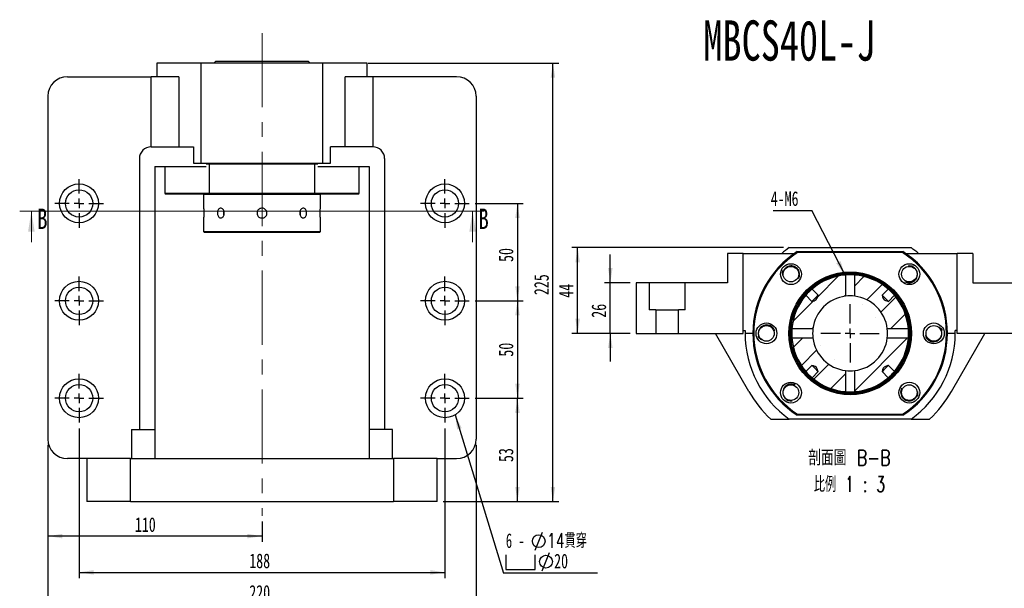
# Paper-space layout 'MBCS40L-J' of a CAD drawing. Header units: millimetres. Extents: x 10 to 324, y 10 to 205.
# Tile 2 of 4: x 10 to 179, y 93 to 190. Entities that reach past the tile are written whole.
import ezdxf

# ---------------------------------------------------------------- set-up
doc = ezdxf.new("R2010")
doc.units = ezdxf.units.MM
doc.linetypes.add('CENTERX2', pattern=[20.32, 12.7, -2.54, 2.54, -2.54])
doc.layers.add('圖層0', color=7, linetype='Continuous')
doc.styles.add('SLDTEXTSTYLE0', font='TXT', dxfattribs={"width": 0.7})
doc.styles.add('SLDTEXTSTYLE1', font='TXT', dxfattribs={"width": 0.7, "bigfont": 'bigfont'})
doc.styles.add('SLDTEXTSTYLE3', font='TXT', dxfattribs={"width": 0.75})
doc.styles.add('SLDTEXTSTYLE4', font='TXT', dxfattribs={"width": 0.633333})
doc.styles.add('SLDTEXTSTYLE5', font='TXT', dxfattribs={"width": 0.75, "bigfont": 'bigfont'})
doc.styles.add('SLDTEXTSTYLE6', font='TXT', dxfattribs={"width": 0.65625, "bigfont": 'bigfont'})
doc.dimstyles.new('SLDDIMSTYLE0', dxfattribs={"dimtxt": 0.18, "dimasz": 2.5, "dimexe": 0, "dimexo": 0.0625, "dimgap": 0, "dimtad": 0, "dimtih": 1, "dimtoh": 1, "dimdec": 0, "dimrnd": 1e-09, "dimzin": 0, "dimdsep": 46, "dimtxsty": 'Standard', "dimsah": 1, "dimcen": 0.09, "dimadec": 0, "dimazin": 0, "dimtfac": 2.5, "dimtdec": 0, "dimtofl": 0, "dimtmove": 0, "dimatfit": 3, "dimfxl": 0, "dimfrac": 2, "dimtolj": 1, "dimtzin": 0, "dimarcsym": 0})
doc.dimstyles.new('SLDDIMSTYLE3', dxfattribs={"dimtxt": 2.5, "dimasz": 2.5, "dimexe": 0, "dimexo": 0.0625, "dimtad": 1, "dimlfac": 3, "dimrnd": 1e-09, "dimzin": 12, "dimdsep": 46, "dimtxsty": 'SLDTEXTSTYLE0', "dimsah": 1, "dimcen": 0.09, "dimadec": 0, "dimazin": 3, "dimtfac": 1, "dimtofl": 0, "dimtmove": 0, "dimatfit": 3, "dimfxl": 0, "dimfrac": 2, "dimtolj": 1, "dimtzin": 12, "dimarcsym": 0})
doc.dimstyles.new('SLDDIMSTYLE4', dxfattribs={"dimtxt": 2.5, "dimasz": 2.5, "dimexe": 0, "dimexo": 0.0625, "dimtad": 1, "dimlfac": 3, "dimrnd": 1e-09, "dimzin": 12, "dimdsep": 46, "dimtxsty": 'SLDTEXTSTYLE0', "dimsah": 1, "dimcen": 0.09, "dimadec": 0, "dimazin": 3, "dimtfac": 1, "dimtmove": 0, "dimatfit": 0, "dimfxl": 0, "dimfrac": 2, "dimtolj": 1, "dimtzin": 12, "dimarcsym": 0})

# ---------------------------------------------------------------- blocks, each defined once
blk = doc.blocks.new('_D_52')
at = {"layer": '圖層0', "color": 7}
for p, q in [((88.38, 158.52), (96.63, 158.52)), ((95.63, 158.52), (95.63, 141.86)), ((88.38, 141.86), (96.63, 141.86))]:
    blk.add_line(p, q, dxfattribs=at)
for points in [[(95.63, 158.52), (95.25, 156.02), (96.02, 156.02)], [(95.63, 141.86), (96.02, 144.36), (95.25, 144.36)]]:
    blk.add_solid(points, dxfattribs=at)
at = {"layer": '圖層0', "color": 7, "insert": (92.41, 148.5), "char_height": 2.5, "attachment_point": 1, "rotation": 90, "style": 'SLDTEXTSTYLE0'}
blk.add_mtext('50', dxfattribs=at)
blk = doc.blocks.new('_D_53')
at = {"layer": '圖層0', "color": 7}
for p, q in [((88.38, 141.86), (96.63, 141.86)), ((95.63, 141.86), (95.63, 125.19)), ((88.38, 125.19), (96.63, 125.19))]:
    blk.add_line(p, q, dxfattribs=at)
for points in [[(95.63, 141.86), (95.25, 139.36), (96.02, 139.36)], [(95.63, 125.19), (96.02, 127.69), (95.25, 127.69)]]:
    blk.add_solid(points, dxfattribs=at)
at = {"layer": '圖層0', "color": 7, "insert": (92.41, 132.3), "char_height": 2.5, "attachment_point": 1, "rotation": 90, "style": 'SLDTEXTSTYLE0'}
blk.add_mtext('50', dxfattribs=at)
blk = doc.blocks.new('_D_54')
at = {"layer": '圖層0', "color": 7}
for p, q in [((88.38, 125.19), (96.63, 125.19)), ((95.63, 107.52), (95.63, 125.19)), ((82.88, 107.52), (96.63, 107.52))]:
    blk.add_line(p, q, dxfattribs=at)
for points in [[(95.63, 125.19), (95.25, 122.69), (96.02, 122.69)], [(95.63, 107.52), (96.02, 110.02), (95.25, 110.02)]]:
    blk.add_solid(points, dxfattribs=at)
at = {"layer": '圖層0', "color": 7, "insert": (92.41, 114.27), "char_height": 2.5, "attachment_point": 1, "rotation": 90, "style": 'SLDTEXTSTYLE0'}
blk.add_mtext('53', dxfattribs=at)
blk = doc.blocks.new('_D_55')
at = {"layer": '圖層0', "color": 7}
for p, q in [((20.55, 120.02), (20.55, 94.4)), ((83.21, 120.02), (83.21, 94.4)), ((20.55, 95.4), (83.21, 95.4))]:
    blk.add_line(p, q, dxfattribs=at)
for points in [[(20.55, 95.4), (23.05, 95.01), (23.05, 95.78)], [(83.21, 95.4), (80.71, 95.78), (80.71, 95.01)]]:
    blk.add_solid(points, dxfattribs=at)
at = {"layer": '圖層0', "color": 7, "insert": (49.7, 98.62), "char_height": 2.5, "attachment_point": 1, "style": 'SLDTEXTSTYLE0'}
blk.add_mtext('188', dxfattribs=at)
blk = doc.blocks.new('_D_56')
at = {"layer": '圖層0', "color": 7}
for p, q in [((15.21, 117.19), (15.21, 89)), ((88.55, 117.19), (88.55, 89)), ((15.21, 90), (88.55, 90))]:
    blk.add_line(p, q, dxfattribs=at)
for points in [[(15.21, 90), (17.71, 89.62), (17.71, 90.39)], [(88.55, 90), (86.05, 90.39), (86.05, 89.62)]]:
    blk.add_solid(points, dxfattribs=at)
at = {"layer": '圖層0', "color": 7, "insert": (49.7, 93.22), "char_height": 2.5, "attachment_point": 1, "style": 'SLDTEXTSTYLE0'}
blk.add_mtext('220', dxfattribs=at)
blk = doc.blocks.new('_D_57')
at = {"layer": '圖層0', "color": 7}
for p, q in [((15.21, 117.19), (15.21, 100.6)), ((51.88, 104.08), (51.88, 100.6)), ((51.88, 101.6), (15.21, 101.6))]:
    blk.add_line(p, q, dxfattribs=at)
for points in [[(15.21, 101.6), (17.71, 101.21), (17.71, 101.98)], [(51.88, 101.6), (49.38, 101.98), (49.38, 101.21)]]:
    blk.add_solid(points, dxfattribs=at)
at = {"layer": '圖層0', "color": 7, "insert": (30.11, 104.82), "char_height": 2.5, "attachment_point": 1, "style": 'SLDTEXTSTYLE0'}
blk.add_mtext('110', dxfattribs=at)
blk = doc.blocks.new('_D_58')
at = {"layer": '圖層0', "color": 7}
for p, q in [((70.05, 182.52), (102.71, 182.52)), ((101.71, 107.52), (101.71, 182.52)), ((82.88, 107.52), (102.71, 107.52))]:
    blk.add_line(p, q, dxfattribs=at)
for points in [[(101.71, 182.52), (101.32, 180.02), (102.09, 180.02)], [(101.71, 107.52), (102.09, 110.02), (101.32, 110.02)]]:
    blk.add_solid(points, dxfattribs=at)
at = {"layer": '圖層0', "color": 7, "insert": (98.48, 142.83), "char_height": 2.5, "attachment_point": 1, "rotation": 90, "style": 'SLDTEXTSTYLE0'}
blk.add_mtext('225', dxfattribs=at)
blk = doc.blocks.new('SW_SYMBOL_HOLE_DIAM')
at = {"layer": '圖層0', "color": 0}
blk.add_line((300, 0), (700, 1000), dxfattribs=at)
blk.add_circle((500, 500), 350, dxfattribs=at)
blk = doc.blocks.new('SW_SYMBOL_HOLE_SPOT')
at = {"layer": '圖層0', "color": 0}
for p, q in [((0, 875), (0, 75)), ((1600, 75), (1600, 875)), ((0, 75), (1600, 75))]:
    blk.add_line(p, q, dxfattribs=at)
blk = doc.blocks.new('SW_NOTE_16')
at = {"layer": '圖層0', "color": 0}
blk.add_line((16.08, 0), (0, 0), dxfattribs=at)
at = {"layer": '圖層0', "color": 0, "xscale": 0.003121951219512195, "yscale": 0.003121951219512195, "zscale": 0.003121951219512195}
for name, p in [('SW_SYMBOL_HOLE_DIAM', (4.47, 3.92)), ('SW_SYMBOL_HOLE_DIAM', (5.71, 0.42)), ('SW_SYMBOL_HOLE_SPOT', (0.4, 0.42))]:
    blk.add_blockref(name, p, dxfattribs=at)
at = {"layer": '圖層0', "color": 0, "char_height": 2.5, "attachment_point": 1}
for s, insert, style in [('6 -', (0.4, 6.83), 'SLDTEXTSTYLE4'), ('14\\M+18AD1\\M+190FA', (7.44, 6.83), 'SLDTEXTSTYLE1'), ('20', (8.67, 3.33), 'SLDTEXTSTYLE0')]:
    blk.add_mtext(s, dxfattribs=dict(at, insert=insert, style=style))
blk = doc.blocks.new('SW_CENTERMARKSYMBOL_28')
at = {"layer": '圖層0', "color": 0}
for p, q in [((0, 1.67), (0, 4.17)), ((-1.67, 0), (-4.17, 0)), ((0, 0), (-0.83, 0)), ((0, 0), (0, 0.83)), ((0, 0), (0, -0.83)), ((0, 0), (0.83, 0)), ((1.67, 0), (4.17, 0)), ((0, -1.67), (0, -4.17))]:
    blk.add_line(p, q, dxfattribs=at)
blk = doc.blocks.new('SW_CENTERMARKSYMBOL_29')
at = {"layer": '圖層0', "color": 0}
for p, q in [((0, 1.67), (0, 4.17)), ((-1.67, 0), (-4.17, 0)), ((0, 0), (-0.83, 0)), ((0, 0), (0, 0.83)), ((0, 0), (0, -0.83)), ((0, 0), (0.83, 0)), ((1.67, 0), (4.17, 0)), ((0, -1.67), (0, -4.17))]:
    blk.add_line(p, q, dxfattribs=at)
blk = doc.blocks.new('SW_CENTERMARKSYMBOL_30')
at = {"layer": '圖層0', "color": 0}
for p, q in [((0, 1.67), (0, 4.17)), ((-1.67, 0), (-4.17, 0)), ((0, 0), (-0.83, 0)), ((0, 0), (0, 0.83)), ((0, 0), (0, -0.83)), ((0, 0), (0.83, 0)), ((1.67, 0), (4.17, 0)), ((0, -1.67), (0, -4.17))]:
    blk.add_line(p, q, dxfattribs=at)
blk = doc.blocks.new('SW_CENTERMARKSYMBOL_31')
at = {"layer": '圖層0', "color": 0}
for p, q in [((0, 1.67), (0, 4.17)), ((-1.67, 0), (-4.17, 0)), ((0, 0), (-0.83, 0)), ((0, 0), (0, 0.83)), ((0, 0), (0, -0.83)), ((0, 0), (0.83, 0)), ((1.67, 0), (4.17, 0)), ((0, -1.67), (0, -4.17))]:
    blk.add_line(p, q, dxfattribs=at)
blk = doc.blocks.new('SW_CENTERMARKSYMBOL_32')
at = {"layer": '圖層0', "color": 0}
for p, q in [((0, 1.67), (0, 4.17)), ((-1.67, 0), (-4.17, 0)), ((0, 0), (-0.83, 0)), ((0, 0), (0, 0.83)), ((0, 0), (0, -0.83)), ((0, 0), (0.83, 0)), ((1.67, 0), (4.17, 0)), ((0, -1.67), (0, -4.17))]:
    blk.add_line(p, q, dxfattribs=at)
blk = doc.blocks.new('SW_CENTERMARKSYMBOL_33')
at = {"layer": '圖層0', "color": 0}
for p, q in [((0, 1.67), (0, 4.17)), ((-1.67, 0), (-4.17, 0)), ((0, 0), (-0.83, 0)), ((0, 0), (0, 0.83)), ((0, 0), (0, -0.83)), ((0, 0), (0.83, 0)), ((1.67, 0), (4.17, 0)), ((0, -1.67), (0, -4.17))]:
    blk.add_line(p, q, dxfattribs=at)
blk = doc.blocks.new('_D_59')
at = {"layer": '圖層0', "color": 7}
for p, q in [((111.53, 144.95), (111.53, 149.76)), ((114.94, 144.95), (110.53, 144.95)), ((111.53, 136.28), (111.53, 144.95)), ((114.94, 136.28), (110.53, 136.28)), ((111.53, 136.28), (111.53, 131.48))]:
    blk.add_line(p, q, dxfattribs=at)
for points in [[(111.53, 144.95), (111.92, 147.45), (111.15, 147.45)], [(111.53, 136.28), (111.15, 133.78), (111.92, 133.78)]]:
    blk.add_solid(points, dxfattribs=at)
at = {"layer": '圖層0', "color": 7, "insert": (108.31, 138.96), "char_height": 2.5, "attachment_point": 1, "rotation": 90, "style": 'SLDTEXTSTYLE0'}
blk.add_mtext('26', dxfattribs=at)
blk = doc.blocks.new('_D_60')
at = {"layer": '圖層0', "color": 7}
for p, q in [((141.17, 150.95), (104.94, 150.95)), ((105.94, 136.28), (105.94, 150.95)), ((114.94, 136.28), (104.94, 136.28))]:
    blk.add_line(p, q, dxfattribs=at)
for points in [[(105.94, 150.95), (105.55, 148.45), (106.32, 148.45)], [(105.94, 136.28), (106.32, 138.78), (105.55, 138.78)]]:
    blk.add_solid(points, dxfattribs=at)
at = {"layer": '圖層0', "color": 7, "insert": (102.71, 142.37), "char_height": 2.5, "attachment_point": 1, "rotation": 90, "style": 'SLDTEXTSTYLE0'}
blk.add_mtext('44', dxfattribs=at)
blk = doc.blocks.new('SW_NOTE_17')
at = {"layer": '圖層0', "color": 0, "char_height": 2.6458, "attachment_point": 2}
for s, insert, style in [('\\M+19655\\M+196CA\\M+19AA4 B-B', (8.27, 3.41), 'SLDTEXTSTYLE5'), ('\\M+194E4\\M+197E1 1 : 3', (8.27, -1.12), 'SLDTEXTSTYLE6')]:
    blk.add_mtext(s, dxfattribs=dict(at, insert=insert, style=style))
blk = doc.blocks.new('SW_NOTE_18')
at = {"layer": '圖層0', "color": 0}
blk.add_line((-6.64, 0), (0, 0), dxfattribs=at)
at = {"layer": '圖層0', "color": 0, "insert": (-7.06, 3.27), "char_height": 2.5, "attachment_point": 1, "style": 'SLDTEXTSTYLE0'}
blk.add_mtext('4-M6', dxfattribs=at)
blk = doc.blocks.new('SW_CENTERMARKSYMBOL_34')
at = {"layer": '圖層0', "color": 0}
for p, q in [((0, 1.67), (0, 5)), ((-1.67, 0), (-5, 0)), ((0, 0), (-0.83, 0)), ((0, 0), (0, 0.83)), ((0, 0), (0, -0.83)), ((0, 0), (0.83, 0)), ((1.67, 0), (5, 0)), ((0, -1.67), (0, -5))]:
    blk.add_line(p, q, dxfattribs=at)

psp = doc.layouts.new('MBCS40L-J')

# ---------------------------------------------------------------- hatches: boundary and pattern name
at = {"linetype": 'Continuous', "lineweight": 18}
h = psp.add_hatch(dxfattribs=at)
h.set_pattern_fill('ANSI31', style=0)
edge = h.paths.add_edge_path(flags=0)
edge.add_spline(control_points=[(147.1324, 142.8335), (147.074, 142.6321), (147.0189, 142.4261), (146.9198, 142.2412), (146.8867, 142.1794), (146.8458, 142.1204), (146.795, 142.0721), (146.741, 142.0206), (146.6759, 141.9806), (146.6089, 141.9479), (146.4324, 141.8617), (146.2413, 141.8085), (146.0527, 141.7538)], knot_values=[0.00436525, 0.00436525, 0.00436525, 0.00436525, 0.00624983, 0.00624983, 0.00624983, 0.00687353, 0.00687353, 0.00687353, 0.00753712, 0.00753712, 0.00753712, 0.00928642, 0.00928642, 0.00928642, 0.00928642], weights=[1, 1, 1, 1, 1, 1, 1, 1, 1, 1, 1, 1, 1], degree=3, periodic=0)
edge.add_line((146.0527, 141.7538), (145.0126, 142.7938))
edge.add_arc((152.6029, 136.2833), 10, 139.37869, 175.516963)
edge.add_line((142.6335, 137.0649), (146.2341, 137.0649))
edge.add_arc((152.6029, 136.2833), 6.4167, 96.996801, 173.003199, ccw=False)
edge.add_line((151.8213, 142.6521), (151.8213, 146.2527))
edge.add_arc((152.6029, 136.2833), 10, 94.483037, 130.62131)
edge.add_line((146.0924, 143.8736), (147.1324, 142.8335))
h = psp.add_hatch(dxfattribs=at)
h.set_pattern_fill('ANSI31', style=0)
edge = h.paths.add_edge_path(flags=0)
edge.add_spline(control_points=[(159.1532, 141.7538), (159.114, 141.7652), (159.0749, 141.7767), (159.0359, 141.7885), (158.9047, 141.8282), (158.7734, 141.8694), (158.6479, 141.9244), (158.5735, 141.957), (158.5001, 141.9958), (158.4378, 142.048), (158.3746, 142.101), (158.324, 142.17), (158.2852, 142.2428), (158.1867, 142.4273), (158.1317, 142.6326), (158.0735, 142.8335)], knot_values=[0.00201175, 0.00201175, 0.00201175, 0.00201175, 0.00237879, 0.00237879, 0.00237879, 0.00361292, 0.00361292, 0.00361292, 0.00434766, 0.00434766, 0.00434766, 0.00509957, 0.00509957, 0.00509957, 0.00700167, 0.00700167, 0.00700167, 0.00700167], weights=[1, 1, 1, 1, 1, 1, 1, 1, 1, 1, 1, 1, 1, 1, 1, 1], degree=3, periodic=0)
edge.add_line((158.0735, 142.8335), (159.1135, 143.8736))
edge.add_arc((152.6029, 136.2833), 10, 49.37869, 85.516963)
edge.add_line((153.3846, 146.2527), (153.3846, 142.6521))
edge.add_arc((152.6029, 136.2833), 6.4167, 6.996801, 83.003199, ccw=False)
edge.add_line((158.9718, 137.0649), (162.5723, 137.0649))
edge.add_arc((152.6029, 136.2833), 10, 4.483037, 40.62131)
edge.add_line((160.1932, 142.7938), (159.1532, 141.7538))
h = psp.add_hatch(dxfattribs=at)
h.set_pattern_fill('ANSI31', style=0)
edge = h.paths.add_edge_path(flags=0)
edge.add_line((147.1324, 129.733), (146.0924, 128.693))
edge.add_arc((152.6029, 136.2833), 10, 229.37869, 265.516963)
edge.add_line((151.8213, 126.3139), (151.8213, 129.9144))
edge.add_arc((152.6029, 136.2833), 6.4167, 186.996801, 263.003199, ccw=False)
edge.add_line((146.2341, 135.5016), (142.6335, 135.5016))
edge.add_arc((152.6029, 136.2833), 10, 184.483037, 220.62131)
edge.add_line((145.0126, 129.7727), (146.0527, 130.8127))
edge.add_spline(control_points=[(146.0527, 130.8127), (146.2536, 130.7545), (146.4589, 130.6995), (146.6434, 130.601), (146.7162, 130.5622), (146.7852, 130.5116), (146.8382, 130.4484), (146.8904, 130.3861), (146.9292, 130.3128), (146.9618, 130.2383), (147.0168, 130.1128), (147.058, 129.9815), (147.0977, 129.8503), (147.1095, 129.8113), (147.121, 129.7722), (147.1324, 129.733)], knot_values=[0.00944229, 0.00944229, 0.00944229, 0.00944229, 0.01132766, 0.01132766, 0.01132766, 0.01207296, 0.01207296, 0.01207296, 0.01280124, 0.01280124, 0.01280124, 0.01402452, 0.01402452, 0.01402452, 0.01438833, 0.01438833, 0.01438833, 0.01438833], weights=[1, 1, 1, 1, 1, 1, 1, 1, 1, 1, 1, 1, 1, 1, 1, 1], degree=3, periodic=0)
h = psp.add_hatch(dxfattribs=at)
h.set_pattern_fill('ANSI31', style=0)
edge = h.paths.add_edge_path(flags=0)
edge.add_line((159.1135, 128.693), (158.0735, 129.733))
edge.add_spline(control_points=[(158.0735, 129.733), (158.1317, 129.9339), (158.1867, 130.1392), (158.2852, 130.3238), (158.324, 130.3965), (158.3746, 130.4656), (158.4378, 130.5185), (158.5001, 130.5707), (158.5735, 130.6095), (158.6479, 130.6421), (158.7734, 130.6972), (158.9047, 130.7383), (159.0359, 130.778), (159.0749, 130.7898), (159.114, 130.8014), (159.1532, 130.8127)], knot_values=[0.00944229, 0.00944229, 0.00944229, 0.00944229, 0.01132766, 0.01132766, 0.01132766, 0.01207296, 0.01207296, 0.01207296, 0.01280124, 0.01280124, 0.01280124, 0.01402452, 0.01402452, 0.01402452, 0.01438833, 0.01438833, 0.01438833, 0.01438833], weights=[1, 1, 1, 1, 1, 1, 1, 1, 1, 1, 1, 1, 1, 1, 1, 1], degree=3, periodic=0)
edge.add_line((159.1532, 130.8127), (160.1932, 129.7727))
edge.add_arc((152.6029, 136.2833), 10, 319.37869, 355.516963)
edge.add_line((162.5723, 135.5016), (158.9718, 135.5016))
edge.add_arc((152.6029, 136.2833), 6.4167, 276.996801, 353.003199, ccw=False)
edge.add_line((153.3846, 129.9144), (153.3846, 126.3139))
edge.add_arc((152.6029, 136.2833), 10, 274.483037, 310.62131)

# ---------------------------------------------------------------- linework, layer by layer
at = {"color": 7, "linetype": 'Continuous', "lineweight": 25}
for p, q in [((33.8795, 182.524), (33.8795, 180.1907)), ((41.4445, 182.524), (33.8795, 182.524)), ((41.4445, 165.424), (41.4445, 182.524)), ((62.3145, 182.524), (41.4445, 182.524)), ((43.9795, 182.8573), (43.6461, 182.524)), ((43.9795, 182.8573), (59.7795, 182.8573)), ((60.1128, 182.524), (59.7795, 182.8573)), ((62.3145, 165.424), (62.3145, 182.524)), ((69.8795, 182.524), (62.3145, 182.524)), ((69.8795, 180.1907), (69.8795, 182.524)), ((18.5461, 180.1907), (32.8824, 180.1907)), ((32.8824, 168.1907), (32.8824, 180.1907)), ((37.6317, 180.1907), (32.8824, 180.1907)), ((37.6317, 180.1907), (37.6317, 168.1907)), ((66.1273, 168.1907), (66.1273, 180.1907)), ((70.8765, 180.1907), (66.1273, 180.1907)), ((70.8765, 180.1907), (70.8765, 168.1907)), ((85.2128, 180.1907), (70.8765, 180.1907)), ((15.2128, 176.8573), (15.2128, 118.1907)), ((88.5461, 176.8573), (88.5461, 118.1907)), ((32.8795, 168.1907), (40.1653, 168.1907)), ((40.1653, 168.1907), (40.1653, 165.424)), ((63.5937, 165.424), (63.5937, 168.1907)), ((70.8795, 168.1907), (63.5937, 168.1907)), ((30.8795, 166.1907), (30.8795, 119.8573)), ((40.1653, 165.424), (41.4445, 165.424)), ((41.4445, 165.424), (62.3145, 165.424)), ((42.8364, 165.2573), (42.3401, 165.2573)), ((42.8856, 165.424), (42.8364, 165.2573)), ((42.8364, 165.2573), (42.8364, 160.2573)), ((60.9226, 165.2573), (42.8364, 165.2573)), ((60.9226, 165.2573), (60.8733, 165.424)), ((60.9226, 160.2573), (60.9226, 165.2573)), ((61.4189, 165.2573), (60.9226, 165.2573)), ((62.3145, 165.424), (63.5937, 165.424)), ((72.8795, 166.1907), (72.8795, 119.8573)), ((33.5461, 164.8573), (42.3401, 164.8573)), ((33.5461, 164.8573), (33.5461, 119.8573)), ((35.2128, 164.8573), (35.2128, 160.2573)), ((61.4189, 164.8573), (70.2128, 164.8573)), ((68.5461, 160.2573), (68.5461, 164.8573)), ((70.2128, 164.8573), (70.2128, 119.8573)), ((35.2128, 160.2573), (35.3795, 160.0907)), ((35.2128, 160.2573), (42.8364, 160.2573)), ((42.8364, 160.2573), (60.9226, 160.2573)), ((42.8364, 160.2573), (42.8856, 160.0907)), ((60.8733, 160.0907), (60.9226, 160.2573)), ((60.9226, 160.2573), (68.5461, 160.2573)), ((68.3795, 160.0907), (68.5461, 160.2573)), ((42.8856, 160.0907), (35.3795, 160.0907)), ((41.9461, 160.0907), (41.8795, 160.024)), ((41.8795, 160.024), (41.8795, 157.7073)), ((51.8795, 160.024), (41.8795, 160.024)), ((60.8733, 160.0907), (42.8856, 160.0907)), ((61.8795, 160.024), (51.8795, 160.024)), ((68.3795, 160.0907), (60.8733, 160.0907)), ((61.8795, 160.024), (61.8128, 160.0907)), ((61.8795, 157.6968), (61.8795, 160.024)), ((41.8795, 156.0179), (41.8795, 153.6907)), ((61.8795, 153.6907), (61.8795, 156.0073)), ((41.8795, 153.6907), (42.0461, 153.524)), ((41.8795, 153.6907), (61.8795, 153.6907)), ((61.7128, 153.524), (42.0461, 153.524)), ((61.7128, 153.524), (61.8795, 153.6907)), ((142.168, 150.9499), (163.0379, 150.9499)), ((143.5598, 150.2833), (143.6091, 150.1166)), ((143.5598, 150.2833), (161.646, 150.2833)), ((161.5968, 150.1166), (143.6091, 150.1166)), ((161.5968, 150.1166), (161.646, 150.2833)), ((131.6029, 149.9499), (131.6029, 144.9499)), ((134.2696, 149.9499), (131.6029, 149.9499)), ((134.2696, 136.2833), (134.2696, 149.9499)), ((134.2696, 149.9499), (143.0635, 149.9499)), ((162.1423, 149.9499), (170.9363, 149.9499)), ((170.9363, 136.2833), (170.9363, 149.9499)), ((173.6029, 149.9499), (170.9363, 149.9499)), ((173.6029, 149.9499), (173.6029, 144.9499)), ((151.8213, 146.2527), (151.8213, 142.6521)), ((153.3846, 142.6521), (153.3846, 146.2527)), ((115.9363, 144.9499), (115.9363, 136.2833)), ((118.2143, 144.9499), (115.9363, 144.9499)), ((118.2143, 144.9499), (118.2143, 140.2833)), ((124.3249, 144.9499), (118.2143, 144.9499)), ((124.3249, 140.2833), (124.3249, 144.9499)), ((131.6029, 144.9499), (124.3249, 144.9499)), ((147.1324, 142.8335), (146.0924, 143.8736)), ((159.1135, 143.8736), (158.0735, 142.8335)), ((173.6029, 144.9499), (180.8809, 144.9499)), ((145.0126, 142.7938), (146.0527, 141.7538)), ((159.1532, 141.7538), (160.1932, 142.7938)), ((119.3543, 140.2833), (118.2143, 140.2833)), ((119.3543, 140.2833), (119.3543, 136.2833)), ((119.3543, 140.2833), (123.1849, 140.2833)), ((124.3249, 140.2833), (123.1849, 140.2833)), ((123.1849, 136.2833), (123.1849, 140.2833)), ((134.2696, 136.7833), (134.6099, 136.7833)), ((146.2341, 137.0649), (142.6335, 137.0649)), ((162.5723, 137.0649), (158.9718, 137.0649)), ((170.9363, 136.7833), (170.596, 136.7833)), ((115.9363, 136.2833), (119.3543, 136.2833)), ((119.3543, 136.2833), (123.1849, 136.2833)), ((123.1849, 136.2833), (134.2696, 136.2833)), ((135.2471, 126.3447), (129.5559, 136.2833)), ((135.9363, 136.2833), (134.6029, 136.2833)), ((142.6335, 135.5016), (146.2341, 135.5016)), ((158.9718, 135.5016), (162.5723, 135.5016)), ((170.6029, 136.2833), (169.2696, 136.2833)), ((169.9588, 126.3447), (175.65, 136.2833)), ((182.021, 136.2833), (170.9363, 136.2833)), ((146.0527, 130.8127), (145.0126, 129.7727)), ((151.8213, 129.9144), (151.8213, 126.3139)), ((153.3846, 126.3139), (153.3846, 129.9144)), ((160.1932, 129.7727), (159.1532, 130.8127)), ((146.0924, 128.693), (147.1324, 129.733)), ((158.0735, 129.733), (159.1135, 128.693)), ((139.0056, 121.6166), (142.168, 121.6166)), ((163.0379, 121.6166), (142.168, 121.6166)), ((143.5598, 122.2833), (143.6091, 122.4499)), ((161.646, 122.2833), (143.5598, 122.2833)), ((143.6091, 122.4499), (161.5968, 122.4499)), ((161.5968, 122.4499), (161.646, 122.2833)), ((163.0379, 121.6166), (166.2003, 121.6166)), ((29.5461, 119.8573), (33.5461, 119.8573)), ((29.5461, 119.8573), (29.5461, 114.8573)), ((33.5461, 119.8573), (33.5461, 114.8573)), ((74.2128, 119.8573), (70.2128, 119.8573)), ((70.2128, 119.8573), (70.2128, 114.8573)), ((74.2128, 114.8573), (74.2128, 119.8573)), ((21.8795, 114.8573), (18.5461, 114.8573)), ((21.8795, 114.8573), (21.8795, 107.524)), ((29.3795, 114.8573), (21.8795, 114.8573)), ((29.3795, 107.524), (29.3795, 114.8573)), ((29.3795, 114.8573), (74.3795, 114.8573)), ((74.3795, 114.8573), (74.3795, 107.524)), ((81.8795, 114.8573), (74.3795, 114.8573)), ((81.8795, 107.524), (81.8795, 114.8573)), ((81.8795, 114.8573), (85.2128, 114.8573)), ((29.3795, 107.524), (21.8795, 107.524)), ((29.3795, 107.524), (74.3795, 107.524)), ((81.8795, 107.524), (74.3795, 107.524))]:
    psp.add_line(p, q, dxfattribs=at)
at = {"color": 7, "linetype": 'Continuous', "lineweight": 18}
for p, q in [((89.9473, 157.1913), (10.3793, 157.1913)), ((12.3793, 151.8713), (12.3793, 157.1913)), ((87.9473, 151.8713), (87.9473, 157.1913))]:
    psp.add_line(p, q, dxfattribs=at)
at = {"color": 7, "linetype": 'Continuous', "lineweight": 25, "flags": 128}
for points in [[(58.4151, 156.4795), (58.4472, 156.5867), (58.4791, 156.8573)], [(58.4791, 156.8573), (58.4472, 157.1279), (58.4163, 157.2317)], [(147.1324, 142.8335), (147.0425, 142.7436), (146.9151, 142.6162), (146.7608, 142.462), (146.5925, 142.2937), (146.4243, 142.1254), (146.27, 141.9711), (146.1426, 141.8437), (146.0527, 141.7538)], [(159.1532, 141.7538), (159.0633, 141.8437), (158.9359, 141.9711), (158.7816, 142.1254), (158.6133, 142.2937), (158.4451, 142.462), (158.2908, 142.6162), (158.1634, 142.7436), (158.0735, 142.8335)], [(158.0735, 142.8335), (158.1643, 142.532), (158.2852, 142.2428), (158.4378, 142.048), (158.6479, 141.9244), (159.0359, 141.7885), (159.1532, 141.7538)], [(146.0527, 130.8127), (146.1426, 130.7228), (146.27, 130.5954), (146.4243, 130.4411), (146.5925, 130.2729), (146.7608, 130.1046), (146.9151, 129.9503), (147.0425, 129.8229), (147.1324, 129.733)], [(147.1324, 129.733), (147.0977, 129.8503), (146.9618, 130.2383), (146.8382, 130.4484), (146.6434, 130.601), (146.3542, 130.7219), (146.0527, 130.8127)], [(158.0735, 129.733), (158.1634, 129.8229), (158.2908, 129.9503), (158.4451, 130.1046), (158.6133, 130.2729), (158.7816, 130.4411), (158.9359, 130.5954), (159.0633, 130.7228), (159.1532, 130.8127)], [(159.1532, 130.8127), (159.0359, 130.778), (158.6479, 130.6421), (158.4378, 130.5185), (158.2852, 130.3238), (158.1643, 130.0345), (158.0735, 129.733)], [(162.9225, 124.7434), (163.0932, 124.7766), (163.1911, 124.8058)]]:
    psp.add_lwpolyline(points, dxfattribs=at)
at = {"color": 7, "linetype": 'Continuous', "lineweight": 25}
for centre, radius in [((20.5461, 158.524), 3.3333), ((20.5461, 158.524), 2.3333), ((83.2128, 158.524), 3.3333), ((83.2128, 158.524), 2.3333), ((142.4677, 146.4185), 1.7833), ((142.4677, 146.4185), 1.3333), ((152.6029, 136.2833), 10.5), ((162.7381, 146.4185), 1.7833), ((162.7381, 146.4185), 1.3333), ((20.5461, 141.8573), 3.3333), ((83.2128, 141.8573), 3.3333), ((152.6029, 136.2833), 10.3333), ((152.6029, 136.2833), 10.1667), ((20.5461, 141.8573), 2.3333), ((83.2128, 141.8573), 2.3333), ((138.2696, 136.2833), 1.7833), ((138.2696, 136.2833), 1.3333), ((166.9363, 136.2833), 1.7833), ((166.9363, 136.2833), 1.3333), ((20.5461, 125.1907), 3.3333), ((83.2128, 125.1907), 3.3333), ((20.5461, 125.1907), 2.3333), ((83.2128, 125.1907), 2.3333), ((142.4677, 126.1481), 1.7833), ((142.4677, 126.1481), 1.3333), ((162.7381, 126.1481), 1.7833), ((162.7381, 126.1481), 1.3333)]:
    psp.add_circle(centre, radius, dxfattribs=at)
for centre, radius, start, end in [((18.5461, 176.8573), 3.3333, 90, 180), ((85.2128, 176.8573), 3.3333, 0, 90), ((32.8795, 166.1907), 2, 90, 180), ((70.8795, 166.1907), 2, 0, 90), ((46.423, 156.8574), 1.1434, 161.074152, 199.258111), ((152.6029, 136.2833), 16.6667, 122.85988, 237.14012), ((152.6029, 136.2833), 16.5, 123.030152, 236.969848), ((152.6029, 136.2833), 18, 125.430945, 130.601061), ((152.6029, 136.2833), 16.5, 303.030152, 56.969848), ((152.6029, 136.2833), 16.6667, 302.85988, 57.14012), ((152.6029, 136.2833), 18, 49.398939, 54.569055), ((152.6029, 136.2833), 10, 94.483037, 130.62131), ((152.6029, 136.2832), 10.0001, 85.517007, 94.482993), ((152.6029, 136.2833), 10, 49.37869, 85.516963), ((152.6029, 136.2833), 10, 130.621316, 139.378684), ((152.6029, 136.2833), 10, 40.621316, 49.378684), ((152.6029, 136.2833), 10, 139.37869, 175.516963), ((145.9155, 142.9707), 1.2246, 276.431876, 353.568124), ((152.6029, 136.2833), 6.4167, 96.996801, 173.003199), ((152.6029, 136.2832), 6.4168, 83.003301, 96.996699), ((152.6029, 136.2833), 6.4167, 6.996801, 83.003199), ((152.6029, 136.2833), 10, 4.483037, 40.62131), ((152.6029, 136.2833), 18, 178.408246, 180), ((152.6029, 136.2833), 10, 175.516964, 184.483036), ((152.603, 136.2833), 6.4167, 173.003278, 186.996722), ((152.6028, 136.2833), 6.4168, 353.003301, 6.996699), ((152.6028, 136.2833), 10.0001, 355.517007, 4.482993), ((152.6029, 136.2833), 18, 0, 1.591754), ((152.6029, 136.2833), 18, 180, 234.569055), ((152.6029, 136.2833), 10, 184.483037, 220.62131), ((152.6029, 136.2833), 6.4167, 186.996801, 263.003199), ((152.6029, 136.2833), 6.4167, 276.996801, 353.003199), ((152.6029, 136.2833), 10, 319.37869, 355.516963), ((152.6029, 136.2833), 18, 305.430945, 0), ((152.6029, 136.2834), 6.4168, 263.003301, 276.996699), ((152.6029, 136.2833), 10, 220.621316, 229.378684), ((152.6029, 136.2833), 10, 229.37869, 265.516963), ((152.6029, 136.2833), 10, 274.483037, 310.62131), ((152.6029, 136.2833), 10, 310.621316, 319.378684), ((152.6029, 136.2833), 20, 209.797016, 227.166572), ((152.6029, 136.2834), 10.0001, 265.517007, 274.482993), ((152.6029, 136.2833), 20, 312.833428, 330.202984), ((18.5461, 118.1907), 3.3333, 180, 270), ((85.2128, 118.1907), 3.3333, 270, 0)]:
    psp.add_arc(centre, radius, start, end, dxfattribs=at)
for points, knots in [([(41.8795, 157.7073), (41.8803, 157.698), (41.8819, 157.6792), (41.8933, 157.5333), (41.906, 157.3181), (41.9152, 157.0489), (41.9166, 156.7587), (41.9097, 156.4804), (41.8974, 156.2426), (41.8857, 156.0802), (41.8791, 156.0028), (41.8801, 156.0149), (41.8804, 156.0179)], [0, 0, 0, 0, 0.10710729, 0.21420486, 0.32154429, 0.42904499, 0.53628219, 0.64324247, 0.75034476, 0.85778583, 0.96523474, 1, 1, 1, 1]), ([(45.4223, 156.8573), (45.4152, 156.7638), (45.4011, 156.5768), (45.2922, 156.3277), (45.1343, 156.1379), (44.9415, 156.0291), (44.7394, 156.0136), (44.5509, 156.093), (44.3953, 156.258), (44.2873, 156.4907), (44.2367, 156.7649), (44.2477, 157.0492), (44.319, 157.3116), (44.4449, 157.5232), (44.6143, 157.6602), (44.8104, 157.7066), (45.0116, 157.6574), (45.1948, 157.5186), (45.3361, 157.3054), (45.4116, 157.0719), (45.4192, 156.9178), (45.4223, 156.8573)], [0, 0, 0, 0, 0.05356144, 0.10711844, 0.16079277, 0.21454387, 0.26816794, 0.32166019, 0.37521968, 0.42894151, 0.48266806, 0.5362333, 0.58972282, 0.64334057, 0.69709008, 0.75077009, 0.80428811, 0.85780415, 0.91148009, 0.96523035, 1, 1, 1, 1]), ([(51.8795, 156.0073), (51.7841, 156.0167), (51.5933, 156.0354), (51.3393, 156.1813), (51.1457, 156.3965), (51.0346, 156.6657), (51.0189, 156.9559), (51.0998, 157.2346), (51.2681, 157.4709), (51.5054, 157.6387), (51.7851, 157.7184), (52.0751, 157.7011), (52.3427, 157.5892), (52.5586, 157.3951), (52.6983, 157.1401), (52.7457, 156.8532), (52.6956, 156.5673), (52.5541, 156.3138), (52.3367, 156.1224), (52.0985, 156.0215), (51.9413, 156.0113), (51.8795, 156.0073)], [0, 0, 0, 0, 0.05355683, 0.10710925, 0.16078216, 0.21453571, 0.2681575, 0.32164082, 0.37519439, 0.42891813, 0.48264603, 0.53620652, 0.58968928, 0.64330394, 0.69705515, 0.75073571, 0.80424595, 0.85775396, 0.9114301, 0.96518304, 1, 1, 1, 1]), ([(59.5152, 156.8573), (59.5093, 156.7638), (59.4974, 156.5768), (59.404, 156.3277), (59.2634, 156.1379), (59.083, 156.0291), (58.8828, 156.0136), (58.6849, 156.093), (58.5128, 156.258), (58.3882, 156.4907), (58.3283, 156.7649), (58.3414, 157.0492), (58.4253, 157.3116), (58.5686, 157.5232), (58.7528, 157.6602), (58.9545, 157.7066), (59.1497, 157.6574), (59.318, 157.5186), (59.442, 157.3054), (59.5062, 157.0719), (59.5127, 156.9178), (59.5152, 156.8573)], [0, 0, 0, 0, 0.05356144, 0.10711844, 0.16079277, 0.21454387, 0.26816794, 0.32166019, 0.37521968, 0.42894151, 0.48266806, 0.5362333, 0.58972282, 0.64334057, 0.69709008, 0.75077009, 0.80428811, 0.85780415, 0.91148009, 0.96523035, 1, 1, 1, 1]), ([(61.8795, 156.0073), (61.8787, 156.0167), (61.877, 156.0354), (61.8656, 156.1813), (61.8529, 156.3965), (61.8438, 156.6657), (61.8424, 156.956), (61.8493, 157.2343), (61.8616, 157.4721), (61.8733, 157.6344), (61.8798, 157.7118), (61.8788, 157.6998), (61.8786, 157.6968)], [0, 0, 0, 0, 0.1071073, 0.21420578, 0.32154523, 0.42904594, 0.53628315, 0.64324344, 0.75034422, 0.8577853, 0.96523473, 1, 1, 1, 1]), ([(141.0839, 146.2345), (141.0552, 146.3925), (141.0024, 146.6837), (141.0908, 146.9652), (141.1312, 147.0939)], [0, 0, 0, 0, 0.54260464, 1, 1, 1, 1]), ([(142.2837, 147.8023), (142.2013, 147.787), (142.0426, 147.7574), (141.822, 147.663), (141.6248, 147.5395), (141.451, 147.3844), (141.305, 147.2027), (141.1533, 146.9307), (141.0596, 146.5974), (141.077, 146.3377), (141.0839, 146.2345)], [0, 0, 0, 0, 0.11470651, 0.22065348, 0.32660021, 0.43254719, 0.5384939, 0.64444101, 0.85864338, 1, 1, 1, 1]), ([(143.7604, 145.6697), (143.8199, 145.7912), (143.9538, 146.0649), (143.9661, 146.5493), (143.8236, 147.0345), (143.5248, 147.4422), (143.1148, 147.7191), (142.6783, 147.8388), (142.4013, 147.8132), (142.2837, 147.8023)], [0, 0, 0, 0, 0.12497255, 0.28152282, 0.43713863, 0.58955494, 0.74208737, 0.89059212, 1, 1, 1, 1]), ([(162.5541, 147.8023), (162.7122, 147.831), (163.0034, 147.8838), (163.2849, 147.7954), (163.4136, 147.755)], [0, 0, 0, 0, 0.54260464, 1, 1, 1, 1]), ([(164.122, 146.6025), (164.1066, 146.685), (164.0771, 146.8436), (163.9826, 147.0642), (163.8592, 147.2614), (163.7041, 147.4352), (163.5224, 147.5812), (163.2504, 147.7329), (162.9171, 147.8266), (162.6574, 147.8092), (162.5541, 147.8023)], [0, 0, 0, 0, 0.11470651, 0.22065348, 0.32660021, 0.43254719, 0.5384939, 0.64444101, 0.85864338, 1, 1, 1, 1]), ([(161.9894, 145.1258), (162.1109, 145.0664), (162.3846, 144.9324), (162.8689, 144.9201), (163.3542, 145.0626), (163.7618, 145.3614), (164.0388, 145.7714), (164.1584, 146.2079), (164.1329, 146.4849), (164.122, 146.6025)], [0, 0, 0, 0, 0.12497255, 0.28152282, 0.43713863, 0.58955494, 0.74208737, 0.89059212, 1, 1, 1, 1]), ([(137.161, 137.1317), (137.1135, 137.0625), (137.0222, 136.9294), (136.933, 136.7067), (136.8809, 136.4799), (136.8676, 136.2473), (136.8928, 136.0156), (136.9779, 135.716), (137.1474, 135.4141), (137.3433, 135.2428), (137.4212, 135.1746)], [0, 0, 0, 0, 0.114706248, 0.220653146, 0.326600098, 0.432547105, 0.538494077, 0.644441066, 0.85864367, 1, 1, 1, 1]), ([(139.7131, 136.6679), (139.6692, 136.7958), (139.5704, 137.0841), (139.2366, 137.4353), (138.7927, 137.6776), (138.2932, 137.7546), (137.8074, 137.6605), (137.4142, 137.4365), (137.2364, 137.2225), (137.161, 137.1317)], [0, 0, 0, 0, 0.12497249, 0.28152256, 0.43713852, 0.58955487, 0.74208711, 0.89059214, 1, 1, 1, 1]), ([(167.7847, 137.3919), (167.9167, 137.3004), (168.16, 137.1318), (168.2965, 136.8703), (168.359, 136.7507)], [0, 0, 0, 0, 0.54260511, 1, 1, 1, 1]), ([(168.0449, 135.4348), (168.0924, 135.504), (168.1837, 135.6371), (168.2728, 135.8599), (168.325, 136.0866), (168.3383, 136.3192), (168.3131, 136.5509), (168.228, 136.8505), (168.0585, 137.1524), (167.8626, 137.3238), (167.7847, 137.3919)], [0, 0, 0, 0, 0.114706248, 0.220653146, 0.326600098, 0.432547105, 0.538494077, 0.644441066, 0.85864367, 1, 1, 1, 1]), ([(137.4212, 135.1746), (137.2892, 135.2661), (137.0459, 135.4347), (136.9094, 135.6962), (136.8469, 135.8158)], [0, 0, 0, 0, 0.54260511, 1, 1, 1, 1]), ([(165.4928, 135.8987), (165.5367, 135.7707), (165.6355, 135.4825), (165.9692, 135.1312), (166.4132, 134.8889), (166.9127, 134.812), (167.3985, 134.906), (167.7917, 135.1301), (167.9695, 135.3441), (168.0449, 135.4348)], [0, 0, 0, 0, 0.12497249, 0.28152256, 0.43713852, 0.58955487, 0.74208711, 0.89059214, 1, 1, 1, 1]), ([(143.2165, 127.4407), (143.095, 127.5002), (142.8213, 127.6341), (142.3369, 127.6465), (141.8517, 127.5039), (141.444, 127.2051), (141.1671, 126.7951), (141.0474, 126.3586), (141.073, 126.0816), (141.0839, 125.9641)], [0, 0, 0, 0, 0.12497255, 0.28152282, 0.43713863, 0.58955494, 0.74208737, 0.89059212, 1, 1, 1, 1]), ([(161.4455, 126.8968), (161.386, 126.7753), (161.2521, 126.5016), (161.2397, 126.0173), (161.3823, 125.532), (161.6811, 125.1244), (162.0911, 124.8474), (162.5276, 124.7278), (162.8046, 124.7534), (162.9221, 124.7642)], [0, 0, 0, 0, 0.12497255, 0.28152282, 0.43713863, 0.58955494, 0.74208737, 0.89059212, 1, 1, 1, 1]), ([(141.0839, 125.9641), (141.0992, 125.8816), (141.1288, 125.7229), (141.2233, 125.5024), (141.3467, 125.3051), (141.5018, 125.1313), (141.6835, 124.9853), (141.9555, 124.8336), (142.2888, 124.74), (142.5485, 124.7573), (142.6517, 124.7642)], [0, 0, 0, 0, 0.11470651, 0.22065348, 0.32660021, 0.43254719, 0.5384939, 0.64444101, 0.85864338, 1, 1, 1, 1]), ([(142.6517, 124.7642), (142.4937, 124.7356), (142.2025, 124.6827), (141.921, 124.7711), (141.7923, 124.8115)], [0, 0, 0, 0, 0.54260464, 1, 1, 1, 1]), ([(162.9221, 124.7642), (163.0046, 124.7796), (163.1633, 124.8091), (163.3838, 124.9036), (163.5811, 125.027), (163.7549, 125.1821), (163.9009, 125.3638), (164.0526, 125.6358), (164.1462, 125.9691), (164.1289, 126.2288), (164.122, 126.3321)], [0, 0, 0, 0, 0.11470651, 0.22065348, 0.32660021, 0.43254719, 0.5384939, 0.64444101, 0.85864338, 1, 1, 1, 1]), ([(164.122, 126.3321), (164.1506, 126.174), (164.2035, 125.8828), (164.1151, 125.6014), (164.0747, 125.4726)], [0, 0, 0, 0, 0.54260464, 1, 1, 1, 1])]:
    psp.add_open_spline(points, degree=3, knots=knots, dxfattribs=at)
at = {"color": 7, "linetype": 'Continuous', "lineweight": 18}
for points in [[(12.3793, 157.1913), (11.8193, 153.6913), (12.9393, 153.6913)], [(87.9473, 157.1913), (87.3873, 153.6913), (88.5073, 153.6913)]]:
    psp.add_solid(points, dxfattribs=at)
at = {"layer": '圖層0', "color": 7, "linetype": 'CENTERX2', "lineweight": 18}
psp.add_line((51.8795, 187.6685), (51.8795, 105.0758), dxfattribs=at)

# ---------------------------------------------------------------- block references
at = {"layer": '圖層0', "color": 7}
for name, p in [('SW_CENTERMARKSYMBOL_29', (20.5461, 158.524)), ('SW_CENTERMARKSYMBOL_28', (83.2128, 158.524)), ('SW_NOTE_18', (146.0662, 157.326)), ('SW_CENTERMARKSYMBOL_30', (20.5461, 141.8573)), ('SW_CENTERMARKSYMBOL_31', (83.2128, 141.8573)), ('SW_CENTERMARKSYMBOL_34', (152.6029, 136.2833)), ('SW_CENTERMARKSYMBOL_33', (20.5461, 125.1907)), ('SW_CENTERMARKSYMBOL_32', (83.2128, 125.1907)), ('SW_NOTE_16', (93.2422, 95.2528))]:
    psp.add_blockref(name, p, dxfattribs=at)
at = {"layer": '圖層0'}
psp.add_blockref('SW_NOTE_17', (144.2147, 112.9179), dxfattribs=at)

# ---------------------------------------------------------------- texts
at = {"color": 7, "linetype": 'Continuous', "char_height": 3.5, "attachment_point": 1, "style": 'SLDTEXTSTYLE3'}
for insert in [(13.3671, 157.6336), (88.9351, 157.6336)]:
    psp.add_mtext('B', dxfattribs=dict(at, insert=insert))
at = {"layer": '圖層0', "color": 7, "insert": (127.4628, 189.8242), "char_height": 6.87917, "attachment_point": 1, "style": 'SLDTEXTSTYLE0'}
psp.add_mtext('MBCS40L-J', dxfattribs=at)

# ---------------------------------------------------------------- dimensions: what is measured, and where the dimension line sits
at = {"layer": '圖層0', "color": 7}
for base, p1, p2, angle, dimstyle, picture, middle in [((101.7053, 182.524), (81.8795, 107.524), (69.0461, 182.524), 90, 'SLDDIMSTYLE3', '_D_58', (101.7053, 145.024)), ((95.6313, 141.8573), (87.3795, 158.524), (87.3795, 141.8573), 90, 'SLDDIMSTYLE3', '_D_52', (95.6313, 149.9685)), ((105.9363, 150.9499), (115.9363, 136.2833), (142.168, 150.9499), 90, 'SLDDIMSTYLE3', '_D_60', (105.9363, 143.8306)), ((111.5332, 144.9499), (115.9363, 136.2833), (115.9363, 144.9499), 90, 'SLDDIMSTYLE4', '_D_59', (111.5332, 140.4225)), ((95.6313, 125.1907), (87.3795, 141.8573), (87.3795, 125.1907), 90, 'SLDDIMSTYLE3', '_D_53', (95.6313, 133.7676)), ((95.6313, 125.1907), (81.8795, 107.524), (87.3795, 125.1907), 90, 'SLDDIMSTYLE3', '_D_54', (95.6313, 115.7309)), ((83.2128, 95.3975), (20.5461, 121.024), (83.2128, 121.024), 0, 'SLDDIMSTYLE3', '_D_55', (51.8938, 95.3975))]:
    dim = psp.add_linear_dim(base=base, p1=p1, p2=p2, angle=angle, dimstyle=dimstyle, dxfattribs=at)
    dim.commit()
    dim.dimension.update_dxf_attribs({"geometry": picture, "text_midpoint": middle, "dimtype": 160})
for base, p1, p2, picture, middle in [((88.5461, 90.0022), (15.2128, 118.1907), (88.5461, 118.1907), '_D_56', (51.8938, 90.0022)), ((15.2128, 101.5965), (51.8795, 105.0758), (15.2128, 118.1907), '_D_57', (32.3054, 101.5965))]:
    dim = psp.add_linear_dim(base=base, p1=p1, p2=p2, dimstyle='SLDDIMSTYLE3', dxfattribs=at)
    dim.commit()
    dim.dimension.update_dxf_attribs({"geometry": picture, "text_midpoint": middle, "dimtype": 160})

# ---------------------------------------------------------------- leaders
for points in [[(151.7309, 146.2452), (146.0662, 157.326)], [(84.9574, 122.3503), (93.2422, 95.2528)]]:
    psp.add_leader(points, dimstyle='SLDDIMSTYLE0', dxfattribs=at)

doc.saveas('drawing.dxf')
